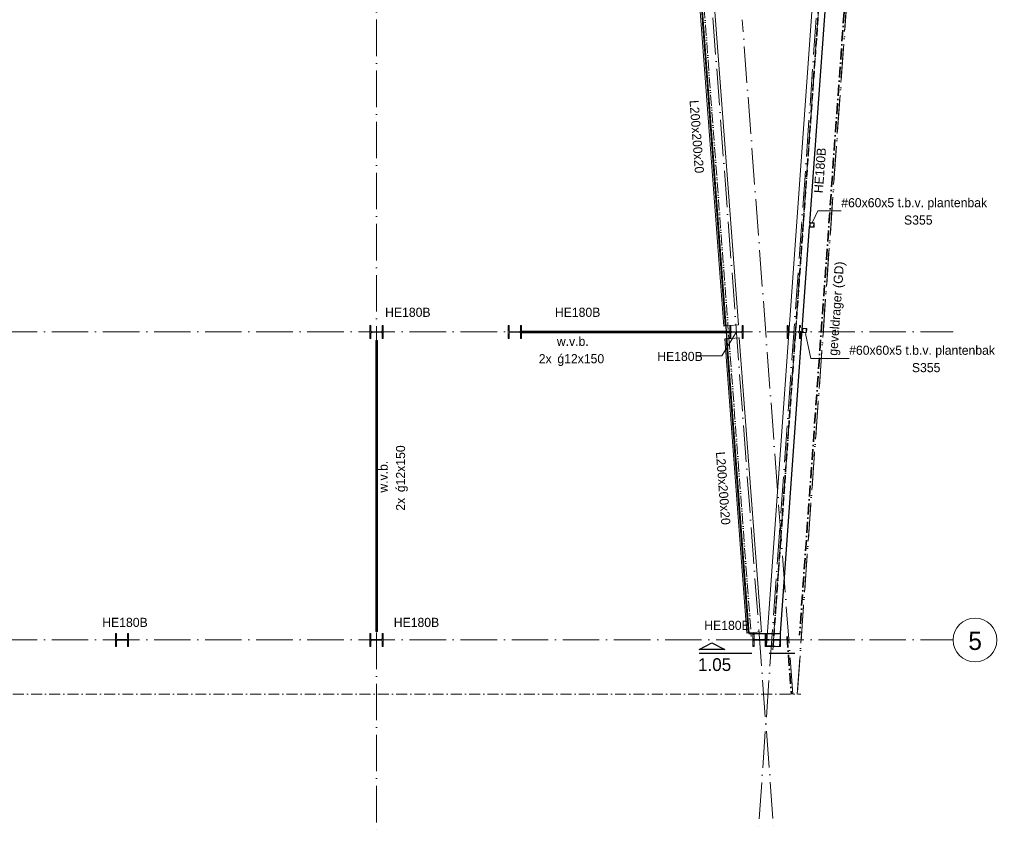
# Model space of a CAD drawing. Header units: millimetres. Extents: x 1146 to 81249, y 1106 to 40413.
# Tile 4 of 15: x 11161 to 24650, y 20971 to 32079. Entities that reach past the tile are written whole.
import ezdxf

# ---------------------------------------------------------------- set-up
doc = ezdxf.new("R2010")
doc.units = ezdxf.units.MM
for name, pattern in [('00_PBT_AFBR', [250, 150, -50, 0, -50]), ('00_PBT_CEN', [1600, 320, -240, 800, -240]), ('00_PBT_HART', [240, 150, -30, 0, -30, 0, -30]), ('00_PBT_HID2', [150, 100, -50]), ('00_PBT_STRA', [1400, 500, -100, 0, -100, 500, -100, 0, -100])]:
    doc.linetypes.add(name, pattern=pattern)
for name, color, linetype, lineweight in [('A-DETL-____-OTLN', 90, 'Continuous', 13), ('A-DETL-GENF-OTLN', 92, 'Continuous', 18), ('A-FLOR-____-HDLN', 190, '00_PBT_HID2', 18), ('A-FLOR-____-OTLN', 192, 'Continuous', 25), ('G-____-____-SYMB', 111, 'Continuous', 13), ('G-____-____-TEXT', 231, 'Continuous', 13), ('S-BEAM-____-HDLN', 1, '00_PBT_HID2', 18), ('S-BEAM-____-IDEN', 2, 'Continuous', 18), ('S-BEAM-____-MCUT', 12, 'Continuous', 18), ('S-BEAM-____-OTLN', 12, 'Continuous', 25), ('S-COLS-____-HDLN', 52, '00_PBT_HID2', 18), ('S-COLS-____-IDEN', 171, 'Continuous', 18), ('S-COLS-____-MCUT', 52, 'Continuous', 18), ('S-COLS-____-OTLN', 52, 'Continuous', 25), ('S-GRID-____-IDEN', 1, 'Continuous', 18), ('S-GRID-____-OTLN', 1, 'Continuous', 13)]:
    doc.layers.add(name, color=color, linetype=linetype, lineweight=lineweight)
doc.styles.add('PBT-Font', font='PBT-FONT.ttf', dxfattribs={"height": 250})
doc.styles.add('PBT-Font_1', font='PBT-FONT.ttf', dxfattribs={"height": 125})
doc.styles.add('PBT-Font_2', font='PBT-FONT.ttf', dxfattribs={"height": 125})
doc.styles.add('PBT-Font_B', font='txt', dxfattribs={"height": 175})

# ---------------------------------------------------------------- blocks, each defined once
blk = doc.blocks.new('28_PBT_SF_stalen ligger_H-profiel_R24 - HE180B-1780845-01 bk terras')
at = {"layer": 'S-BEAM-____-OTLN', "lineweight": 18}
for p, q in [((-4620, -90), (-4620, 90)), ((-4620, 90), (4620, 90)), ((4620, 90), (4620, -90)), ((-4440, -90), (-4620, -90))]:
    blk.add_line(p, q, dxfattribs=at)
at = {"layer": 'S-BEAM-____-OTLN', "linetype": '00_PBT_HID2', "lineweight": 13}
for p, q in [((4620, 4), (-4620, 4)), ((4620, -4), (-4620, -4))]:
    blk.add_line(p, q, dxfattribs=at)
at = {"layer": 'S-BEAM-____-OTLN', "linetype": '00_PBT_HART', "lineweight": 13}
for p, q in [((-4670, 0), (-4620, 0)), ((-4620, 0), (4620, 0)), ((4670, 0), (4620, 0))]:
    blk.add_line(p, q, dxfattribs=at)
blk = doc.blocks.new('21_PBT_SF_geveldrager_R24 - Geveldrager volgens leverancier terras-1780711-01 bk terras')
at = {"layer": 'S-BEAM-____-OTLN', "linetype": '00_PBT_AFBR', "lineweight": 35}
blk.add_line((-4013, 261), (5049, 261), dxfattribs=at)
blk = doc.blocks.new('21_PBT_SF_geveldrager_R24 - Geveldrager volgens leverancier terras-1780625-01 bk terras')
at = {"layer": 'S-BEAM-____-OTLN', "linetype": '00_PBT_AFBR', "lineweight": 35}
blk.add_line((-5790, 261), (-5000, 261), dxfattribs=at)
blk = doc.blocks.new('28_PBT_SC_stalen kolom_koker-profiel_R24 - K60x60x5_S355 t_b_v_ plantenbak-1822526-01 bk terras')
at = {"layer": 'S-COLS-____-OTLN', "lineweight": 18}
for p, q in [((-30, 22.5), (-30, -22.5)), ((-25, -20), (-25, 20)), ((22.5, 30), (-22.5, 30)), ((-20, 25), (20, 25)), ((25, 20), (25, -20)), ((30, -22.5), (30, 22.5)), ((-22.5, -30), (22.5, -30)), ((20, -25), (-20, -25))]:
    blk.add_line(p, q, dxfattribs=at)
for centre, radius, start, end in [((-22.5, 22.5), 7.5, 90, 180), ((-20, 20), 5, 90, 180), ((20, 20), 5, 0, 90), ((22.5, 22.5), 7.5, 360, 90), ((-22.5, -22.5), 7.5, 180, 270), ((-20, -20), 5, 180, 270), ((20, -20), 5, 270, 360), ((22.5, -22.5), 7.5, 270, 360)]:
    blk.add_arc(centre, radius, start, end, dxfattribs=at)
blk = doc.blocks.new('28_PBT_SC_stalen kolom_H-profiel_R24 - HE180B-V1-01 bk terras')
at = {"layer": 'S-COLS-____-HDLN', "linetype": 'Continuous', "lineweight": 13}
h = blk.add_hatch(dxfattribs=at)
h.set_pattern_fill('FP_2', color=256, style=0, pattern_type=2)
h.set_pattern_definition([(315, (-23580, 12562), (76.19995, 76.19995), []), (315, (-23580, 12497.23), (76.19995, 76.19995), []), (315, (-23580, 12493.42), (76.19995, 76.19995), []), (315, (-23580, 12489.61), (76.19995, 76.19995), []), (315, (-23580, 12485.8), (76.19995, 76.19995), []), (315, (-23580, 12481.99), (76.19995, 76.19995), []), (315, (-23580, 12478.18), (76.19995, 76.19995), []), (315, (-23580, 12474.37), (76.19995, 76.19995), [])])
h.paths.add_polyline_path([(-90, -90), (90, -90), (90, -76), (19, -76), (9, -72), (4, -61), (4, 61), (9, 72), (19, 76), (90, 76), (90, 90), (-90, 90), (-90, 76), (-19, 76), (-9, 72), (-4, 61), (-4, -61), (-9, -72), (-19, -76), (-90, -76)])
at = {"layer": 'S-COLS-____-MCUT'}
for p, q in [((90, 90), (-90, 90)), ((-90, 90), (-90, 76)), ((-90, 76), (-19, 76)), ((-4, 61), (-4, -61)), ((4, -61), (4, 61)), ((19, 76), (90, 76)), ((90, 76), (90, 90)), ((-90, -76), (-90, -90)), ((-19, -76), (-90, -76)), ((-90, -90), (90, -90)), ((90, -76), (19, -76)), ((90, -90), (90, -76))]:
    blk.add_line(p, q, dxfattribs=at)
for centre, start, end in [((-19, 61), 0, 90), ((19, 61), 90, 180), ((-19, -61), 270, 0), ((19, -61), 180, 270)]:
    blk.add_arc(centre, 15, start, end, dxfattribs=at)
blk = doc.blocks.new('28_PBT_SC_stalen kolom_H-profiel_R24 - HE180B-V3-01 bk terras')
at = {"layer": 'S-COLS-____-HDLN', "linetype": 'Continuous', "lineweight": 13}
h = blk.add_hatch(dxfattribs=at)
h.set_pattern_fill('FP_4', color=256, style=0, pattern_type=2)
h.set_pattern_definition([(315, (-23580, 16050), (76.19995, 76.19995), []), (315, (-23580, 15985.23), (76.19995, 76.19995), []), (315, (-23580, 15981.42), (76.19995, 76.19995), []), (315, (-23580, 15977.61), (76.19995, 76.19995), []), (315, (-23580, 15973.8), (76.19995, 76.19995), []), (315, (-23580, 15969.99), (76.19995, 76.19995), []), (315, (-23580, 15966.18), (76.19995, 76.19995), []), (315, (-23580, 15962.37), (76.19995, 76.19995), [])])
h.paths.add_polyline_path([(-90, -90), (90, -90), (90, -76), (19, -76), (9, -72), (4, -61), (4, 61), (9, 72), (19, 76), (90, 76), (90, 90), (-90, 90), (-90, 76), (-19, 76), (-9, 72), (-4, 61), (-4, -61), (-9, -72), (-19, -76), (-90, -76)])
at = {"layer": 'S-COLS-____-MCUT'}
for p, q in [((90, 90), (-90, 90)), ((-90, 90), (-90, 76)), ((-90, 76), (-19, 76)), ((-4, 61), (-4, -61)), ((4, -61), (4, 61)), ((19, 76), (90, 76)), ((90, 76), (90, 90)), ((-90, -76), (-90, -90)), ((-19, -76), (-90, -76)), ((-90, -90), (90, -90)), ((90, -76), (19, -76)), ((90, -90), (90, -76))]:
    blk.add_line(p, q, dxfattribs=at)
for centre, start, end in [((-19, 61), 0, 90), ((19, 61), 90, 180), ((-19, -61), 270, 0), ((19, -61), 180, 270)]:
    blk.add_arc(centre, 15, start, end, dxfattribs=at)
blk = doc.blocks.new('28_PBT_SC_stalen kolom_H-profiel_R24 - HE180B-V4-01 bk terras')
at = {"layer": 'S-COLS-____-HDLN', "linetype": 'Continuous', "lineweight": 13}
h = blk.add_hatch(dxfattribs=at)
h.set_pattern_fill('FP_5', color=256, style=0, pattern_type=2)
h.set_pattern_definition([(315, (-23580, 21297.2), (76.19995, 76.19995), []), (315, (-23580, 21232.43), (76.19995, 76.19995), []), (315, (-23580, 21228.62), (76.19995, 76.19995), []), (315, (-23580, 21224.81), (76.19995, 76.19995), []), (315, (-23580, 21221), (76.19995, 76.19995), []), (315, (-23580, 21217.19), (76.19995, 76.19995), []), (315, (-23580, 21213.38), (76.19995, 76.19995), []), (315, (-23580, 21209.57), (76.19995, 76.19995), [])])
h.paths.add_polyline_path([(-90, -90), (90, -90), (90, -76), (19, -76), (9, -72), (4, -61), (4, 61), (9, 72), (19, 76), (90, 76), (90, 90), (-90, 90), (-90, 76), (-19, 76), (-9, 72), (-4, 61), (-4, -61), (-9, -72), (-19, -76), (-90, -76)])
at = {"layer": 'S-COLS-____-MCUT'}
for p, q in [((90, 90), (-90, 90)), ((-90, 90), (-90, 76)), ((-90, 76), (-19, 76)), ((-4, 61), (-4, -61)), ((4, -61), (4, 61)), ((19, 76), (90, 76)), ((90, 76), (90, 90)), ((-90, -76), (-90, -90)), ((-19, -76), (-90, -76)), ((-90, -90), (90, -90)), ((90, -76), (19, -76)), ((90, -90), (90, -76))]:
    blk.add_line(p, q, dxfattribs=at)
for centre, start, end in [((-19, 61), 0, 90), ((19, 61), 90, 180), ((-19, -61), 270, 0), ((19, -61), 180, 270)]:
    blk.add_arc(centre, 15, start, end, dxfattribs=at)
blk = doc.blocks.new('28_PBT_SC_stalen kolom_H-profiel_R24 - HE180B-V6-01 bk terras')
at = {"layer": 'S-COLS-____-HDLN', "linetype": 'Continuous', "lineweight": 13}
h = blk.add_hatch(dxfattribs=at)
h.set_pattern_fill('FP_7', color=256, style=0, pattern_type=2)
h.set_pattern_definition([(315, (-27800, 16050), (76.19995, 76.19995), []), (315, (-27800, 15985.23), (76.19995, 76.19995), []), (315, (-27800, 15981.42), (76.19995, 76.19995), []), (315, (-27800, 15977.61), (76.19995, 76.19995), []), (315, (-27800, 15973.8), (76.19995, 76.19995), []), (315, (-27800, 15969.99), (76.19995, 76.19995), []), (315, (-27800, 15966.18), (76.19995, 76.19995), []), (315, (-27800, 15962.37), (76.19995, 76.19995), [])])
h.paths.add_polyline_path([(-90, -90), (90, -90), (90, -76), (19, -76), (9, -72), (4, -61), (4, 61), (9, 72), (19, 76), (90, 76), (90, 90), (-90, 90), (-90, 76), (-19, 76), (-9, 72), (-4, 61), (-4, -61), (-9, -72), (-19, -76), (-90, -76)])
at = {"layer": 'S-COLS-____-MCUT'}
for p, q in [((90, 90), (-90, 90)), ((-90, 90), (-90, 76)), ((-90, 76), (-19, 76)), ((-4, 61), (-4, -61)), ((4, -61), (4, 61)), ((19, 76), (90, 76)), ((90, 76), (90, 90)), ((-90, -76), (-90, -90)), ((-19, -76), (-90, -76)), ((-90, -90), (90, -90)), ((90, -76), (19, -76)), ((90, -90), (90, -76))]:
    blk.add_line(p, q, dxfattribs=at)
for centre, start, end in [((-19, 61), 0, 90), ((19, 61), 90, 180), ((-19, -61), 270, 0), ((19, -61), 180, 270)]:
    blk.add_arc(centre, 15, start, end, dxfattribs=at)
blk = doc.blocks.new('28_PBT_SC_stalen kolom_H-profiel_R24 - HE180B-V7-01 bk terras')
at = {"layer": 'S-COLS-____-HDLN', "linetype": 'Continuous', "lineweight": 13}
h = blk.add_hatch(dxfattribs=at)
h.set_pattern_fill('FP_8', color=256, style=0, pattern_type=2)
h.set_pattern_definition([(315, (-27800, 17945), (76.19995, 76.19995), []), (315, (-27800, 17880.23), (76.19995, 76.19995), []), (315, (-27800, 17876.42), (76.19995, 76.19995), []), (315, (-27800, 17872.61), (76.19995, 76.19995), []), (315, (-27800, 17868.8), (76.19995, 76.19995), []), (315, (-27800, 17864.99), (76.19995, 76.19995), []), (315, (-27800, 17861.18), (76.19995, 76.19995), []), (315, (-27800, 17857.37), (76.19995, 76.19995), [])])
h.paths.add_polyline_path([(-90, -90), (90, -90), (90, -76), (19, -76), (9, -72), (4, -61), (4, 61), (9, 72), (19, 76), (90, 76), (90, 90), (-90, 90), (-90, 76), (-19, 76), (-9, 72), (-4, 61), (-4, -61), (-9, -72), (-19, -76), (-90, -76)])
at = {"layer": 'S-COLS-____-MCUT'}
for p, q in [((90, 90), (-90, 90)), ((-90, 90), (-90, 76)), ((-90, 76), (-19, 76)), ((-4, 61), (-4, -61)), ((4, -61), (4, 61)), ((19, 76), (90, 76)), ((90, 76), (90, 90)), ((-90, -76), (-90, -90)), ((-19, -76), (-90, -76)), ((-90, -90), (90, -90)), ((90, -76), (19, -76)), ((90, -90), (90, -76))]:
    blk.add_line(p, q, dxfattribs=at)
for centre, start, end in [((-19, 61), 0, 90), ((19, 61), 90, 180), ((-19, -61), 270, 0), ((19, -61), 180, 270)]:
    blk.add_arc(centre, 15, start, end, dxfattribs=at)
blk = doc.blocks.new('28_PBT_SC_stalen kolom_H-profiel_R24 - HE180B-1678607-01 bk terras')
at = {"layer": 'S-COLS-____-HDLN'}
for p, q in [((-4.25, 61), (-4.25, -61)), ((4.25, -61), (4.25, 61)), ((-19.25, -76), (-90, -76)), ((-90, -76), (-90, -90)), ((-90, -90), (90, -90)), ((90, -76), (19.25, -76)), ((90, -90), (90, -76))]:
    blk.add_line(p, q, dxfattribs=at)
for centre, start, end in [((-19.25, 61), 0, 27.009748), ((19.25, 61), 156.430488, 180), ((-19.25, -61), 270, 0), ((19.25, -61), 180, 270)]:
    blk.add_arc(centre, 15, start, end, dxfattribs=at)
at = {"layer": 'S-COLS-____-OTLN', "lineweight": 18}
for p, q in [((90, 90), (-90, 90)), ((-90, 90), (-90, 76)), ((-90, 76), (-19.25, 76)), ((19.25, 76), (90, 76)), ((90, 76), (90, 90))]:
    blk.add_line(p, q, dxfattribs=at)
for centre, start, end in [((-19.25, 61), 27.199784, 90), ((19.25, 61), 90, 156.240452)]:
    blk.add_arc(centre, 15, start, end, dxfattribs=at)
blk = doc.blocks.new('28_PBT_SF_stalen ligger_L-profiel_R24 - L200x200x20-1783513-01 bk terras')
at = {"layer": 'S-BEAM-____-HDLN'}
blk.add_line((3028, 41), (3028, 27), dxfattribs=at)
at = {"layer": 'S-BEAM-____-OTLN', "lineweight": 18}
for p, q in [((3028, 143), (-3028, 143)), ((-3028, 143), (-3028, 134)), ((3028, 134), (3028, 143)), ((-3028, -19), (-3028, 134)), ((3028, 134), (3028, 41)), ((3028, 27), (3028, -19)), ((-3028, -37), (-3028, -19)), ((-1464, -37), (-3028, -37)), ((-3028, -37), (-3028, -46)), ((-3028, -57), (-3028, -46)), ((-1594, -57), (-3028, -57)), ((3028, -57), (-1594, -57)), ((3028, -37), (-1463, -37)), ((3028, -19), (3028, -37)), ((3028, -46), (3028, -37)), ((3028, -46), (3028, -57))]:
    blk.add_line(p, q, dxfattribs=at)
at = {"layer": 'S-BEAM-____-OTLN', "linetype": '00_PBT_HART', "lineweight": 13}
for p, q in [((-3078, 0), (-3028, 0)), ((-3028, 0), (3028, 0)), ((3078, 0), (3028, 0))]:
    blk.add_line(p, q, dxfattribs=at)
at = {"layer": 'S-BEAM-____-OTLN', "linetype": '00_PBT_HID2', "lineweight": 13}
for p, q in [((-1464, -37), (-3028, -37)), ((3028, -37), (-1463, -37))]:
    blk.add_line(p, q, dxfattribs=at)
blk = doc.blocks.new('28_PBT_SC_stalen kolom_H-profiel_R24 - HE180B-V13-01 bk terras')
at = {"layer": 'S-COLS-____-HDLN', "linetype": 'Continuous', "lineweight": 13}
h = blk.add_hatch(dxfattribs=at)
h.set_pattern_fill('FP_15', color=256, style=0, pattern_type=2)
h.set_pattern_definition([(315, (-27800, 20980.93), (76.19995, 76.19995), []), (315, (-27800, 20916.16), (76.19995, 76.19995), []), (315, (-27800, 20912.35), (76.19995, 76.19995), []), (315, (-27800, 20908.54), (76.19995, 76.19995), []), (315, (-27800, 20904.73), (76.19995, 76.19995), []), (315, (-27800, 20900.92), (76.19995, 76.19995), []), (315, (-27800, 20897.11), (76.19995, 76.19995), []), (315, (-27800, 20893.3), (76.19995, 76.19995), [])])
h.paths.add_polyline_path([(-90, -90), (90, -90), (90, -76), (19, -76), (9, -72), (4, -61), (4, 61), (9, 72), (19, 76), (90, 76), (90, 90), (-90, 90), (-90, 76), (-19, 76), (-9, 72), (-4, 61), (-4, -61), (-9, -72), (-19, -76), (-90, -76)])
at = {"layer": 'S-COLS-____-MCUT'}
for p, q in [((90, 90), (-90, 90)), ((-90, 90), (-90, 76)), ((-90, 76), (-19, 76)), ((-4, 61), (-4, -61)), ((4, -61), (4, 61)), ((19, 76), (90, 76)), ((90, 76), (90, 90)), ((-90, -76), (-90, -90)), ((-19, -76), (-90, -76)), ((-90, -90), (90, -90)), ((90, -76), (19, -76)), ((90, -90), (90, -76))]:
    blk.add_line(p, q, dxfattribs=at)
for centre, start, end in [((-19, 61), 0, 90), ((19, 61), 90, 180), ((-19, -61), 270, 0), ((19, -61), 180, 270)]:
    blk.add_arc(centre, 15, start, end, dxfattribs=at)
blk = doc.blocks.new('28_PBT_SF_stalen ligger_strip_R24 - windverband 12x150-1838132-01 bk terras')
at = {"layer": 'S-BEAM-____-HDLN'}
for p, q in [((18021, 27800), (18021, 27788)), ((18035, 27800), (18021, 27800)), ((18021, 27788), (18035, 27788)), ((20891, 27800), (20904, 27800)), ((20904, 27788), (20891, 27788)), ((20904, 27800), (20904, 27788))]:
    blk.add_line(p, q, dxfattribs=at)
at = {"layer": 'S-BEAM-____-OTLN', "lineweight": 18}
for p, q in [((18146, 27800), (18035, 27800)), ((18035, 27788), (18146, 27788)), ((18146, 27788), (18146, 27800)), ((18146, 27800), (19462, 27800)), ((20891, 27788), (18146, 27788))]:
    blk.add_line(p, q, dxfattribs=at)
blk = doc.blocks.new('28_PBT_SF_stalen ligger_strip_R24 - windverband 12x150-1838240-01 bk terras')
at = {"layer": 'S-BEAM-____-HDLN'}
for p, q in [((18021, 27800), (18021, 27812)), ((18021, 27812), (18035, 27812)), ((18035, 27800), (18021, 27800)), ((20904, 27812), (20891, 27812)), ((20891, 27800), (20904, 27800)), ((20904, 27800), (20904, 27812))]:
    blk.add_line(p, q, dxfattribs=at)
at = {"layer": 'S-BEAM-____-OTLN', "lineweight": 18}
for p, q in [((18035, 27812), (20779, 27812)), ((20779, 27800), (19462, 27800)), ((20891, 27812), (20779, 27812)), ((20779, 27812), (20779, 27800)), ((20779, 27800), (20891, 27800))]:
    blk.add_line(p, q, dxfattribs=at)
blk = doc.blocks.new('28_PBT_SF_stalen ligger_strip_R24 - windverband 12x150-V14-01 bk terras')
at = {"layer": 'S-BEAM-____-MCUT'}
for p, q in [((16062, 23821), (16050, 23821)), ((16050, 23821), (16050, 23786)), ((16050, 23786), (16062, 23786)), ((16062, 23786), (16062, 23821))]:
    blk.add_line(p, q, dxfattribs=at)
at = {"layer": 'S-BEAM-____-OTLN', "lineweight": 18}
for p, q in [((16050, 27685), (16062, 27685)), ((16062, 27685), (16062, 23821)), ((16050, 23821), (16050, 25690)), ((16050, 23786), (16050, 23695)), ((16062, 23695), (16062, 23786)), ((16050, 23695), (16062, 23695))]:
    blk.add_line(p, q, dxfattribs=at)
blk = doc.blocks.new('28_PBT_SF_stalen ligger_strip_R24 - windverband 12x150-V15-01 bk terras')
at = {"layer": 'S-BEAM-____-HDLN', "linetype": 'Continuous', "lineweight": 13}
h = blk.add_hatch(dxfattribs=at)
h.set_pattern_fill('FP_17', color=256, style=0, pattern_type=2)
h.set_pattern_definition([(45, (0, 0), (-76.19995, 76.19995), []), (45, (64.77, 0), (-76.19995, 76.19995), []), (45, (68.58, 0), (-76.19995, 76.19995), []), (45, (72.39, 0), (-76.19995, 76.19995), []), (45, (76.2, 0), (-76.19995, 76.19995), []), (45, (80.01, 0), (-76.19995, 76.19995), []), (45, (83.82, 0), (-76.19995, 76.19995), []), (45, (87.63, 0), (-76.19995, 76.19995), [])])
h.paths.add_polyline_path([(16050, 27559), (16050, 27594), (16038, 27594), (16038, 27559)])
at = {"layer": 'S-BEAM-____-MCUT'}
for p, q in [((16050, 27594), (16038, 27594)), ((16038, 27594), (16038, 27559)), ((16038, 27559), (16050, 27559)), ((16050, 27559), (16050, 27594))]:
    blk.add_line(p, q, dxfattribs=at)
at = {"layer": 'S-BEAM-____-OTLN', "lineweight": 18}
for p, q in [((16038, 27685), (16038, 27594)), ((16050, 27685), (16038, 27685)), ((16050, 27594), (16050, 27685)), ((16038, 23695), (16038, 27559)), ((16050, 27559), (16050, 25690)), ((16050, 23695), (16038, 23695))]:
    blk.add_line(p, q, dxfattribs=at)
blk = doc.blocks.new('28_PBT_SF_stalen ligger_L-profiel_R24 - L200x200x20-1841838-01 bk terras')
at = {"layer": 'S-BEAM-____-HDLN'}
blk.add_line((-2011, 13), (-2011, 27), dxfattribs=at)
at = {"layer": 'S-BEAM-____-OTLN', "lineweight": 18}
for p, q in [((2032, 143), (-2011, 143)), ((-2011, 143), (-2011, 134)), ((2032, 134), (2032, 143)), ((-2011, 27), (-2011, 134)), ((-2011, -19), (-2011, 13)), ((2032, 134), (2032, -19)), ((-2011, -37), (-2011, -19)), ((2032, -37), (-2011, -37)), ((-2011, -37), (-2011, -46)), ((-2011, -57), (-2011, -46)), ((2032, -57), (-2011, -57)), ((2032, -19), (2032, -37)), ((2032, -46), (2032, -37)), ((2032, -46), (2032, -57))]:
    blk.add_line(p, q, dxfattribs=at)
at = {"layer": 'S-BEAM-____-OTLN', "linetype": '00_PBT_HART', "lineweight": 13}
for p, q in [((-2061, 0), (-2011, 0)), ((-2011, 0), (2032, 0)), ((2082, 0), (2032, 0))]:
    blk.add_line(p, q, dxfattribs=at)
at = {"layer": 'S-BEAM-____-OTLN', "linetype": '00_PBT_HID2', "lineweight": 13}
blk.add_line((2032, -37), (-2011, -37), dxfattribs=at)
blk = doc.blocks.new('28_PBT_SF_stalen ligger_H-profiel_R24 - HE180B-1842347-01 bk terras')
at = {"layer": 'S-BEAM-____-HDLN'}
for p, q in [((-59, 4), (121, 4)), ((132, 4), (137, 4)), ((137, 90), (137, -90)), ((-60, -4), (121, -4)), ((121, 0), (-59, 0)), ((-59, 0), (121, 0)), ((121, 0), (-59, 0)), ((137, 0), (132, 0)), ((132, 0), (137, 0)), ((312, 0), (132, 0)), ((132, -4), (137, -4))]:
    blk.add_line(p, q, dxfattribs=at)
at = {"layer": 'S-BEAM-____-OTLN', "lineweight": 18}
for p, q in [((-66, -89), (-66, 90)), ((-66, 90), (132, 90))]:
    blk.add_line(p, q, dxfattribs=at)
at = {"layer": 'S-BEAM-____-OTLN', "linetype": '00_PBT_HID2', "lineweight": 13}
for p, q in [((-66, 4), (-59, 4)), ((122, 4), (132, 4)), ((-66, -4), (-60, -4)), ((121, -4), (132, -4))]:
    blk.add_line(p, q, dxfattribs=at)
at = {"layer": 'S-BEAM-____-OTLN', "linetype": '00_PBT_HART', "lineweight": 13}
for p, q in [((-263, 0), (-59, 0)), ((-59, 0), (-66, 0)), ((-59, 0), (-66, 0)), ((132, 0), (121, 0)), ((121, 0), (132, 0)), ((132, 0), (121, 0)), ((334, 0), (312, 0))]:
    blk.add_line(p, q, dxfattribs=at)
blk = doc.blocks.new('00_PBT_DI_afbreeklijn - Afbreeklijn doorsteek 50-1620448-01 bk terras')
at = {"layer": 'A-DETL-GENF-OTLN', "linetype": '00_PBT_AFBR'}
blk.add_line((-50, 0), (18750, 0), dxfattribs=at)
blk = doc.blocks.new('Grid - Stramienbol-963102-01 bk terras')
at = {"layer": 'S-GRID-____-IDEN'}
blk.add_circle((0, 0), 6, dxfattribs=at)
blk = doc.blocks.new('Detail View - Detail_Drsn peil-1535670-01 bk terras')
at = {"layer": 'G-____-____-SYMB', "lineweight": 25}
for p, q in [((-8, 1), (-4.5, 2.75)), ((-4.5, 2.75), (-1, 1)), ((-1, 1), (-8, 1)), ((-8, 0), (0, 0))]:
    blk.add_line(p, q, dxfattribs=at)

msp = doc.modelspace()

# ---------------------------------------------------------------- linework, layer by layer
at = {"layer": 'A-DETL-____-OTLN', "linetype": '00_PBT_STRA', "lineweight": 18}
msp.add_line((21813.392, 22837.5708), (22517.5944, 32696.4039), dxfattribs=at)
at = {"layer": 'A-DETL-____-OTLN', "linetype": '00_PBT_STRA'}
for p, q in [((22503.3347, 32441.0686), (21813.5925, 22837.5708)), ((21753.3709, 22837.5708), (21060.2291, 32079.4605))]:
    msp.add_line(p, q, dxfattribs=at)
at = {"layer": 'A-FLOR-____-HDLN'}
msp.add_line((20838.1291, 27811.9505), (20839.0218, 27800.0495), dxfattribs=at)
at = {"layer": 'A-FLOR-____-OTLN'}
for p, q in [((21986.652, 29291.4473), (22230.5888, 32706.5629)), ((20499.7304, 32323.5742), (20838.1254, 27812)), ((21585.12, 23670), (21983.3917, 29245.8035)), ((20839.0255, 27800), (21148.8001, 23670)), ((21148.8001, 23670), (21207.1985, 23670)), ((21221.1985, 23670), (21373.1985, 23670)), ((21387.1985, 23670), (21585.12, 23670))]:
    msp.add_line(p, q, dxfattribs=at)
at = {"layer": 'G-____-____-SYMB', "linetype": '00_PBT_CEN', "lineweight": 25}
msp.add_line((20869.8142, 23400.6208), (21782.2241, 23400.6208), dxfattribs=at)
at = {"layer": 'S-COLS-____-IDEN'}
for p, q in [((22024.2713, 29304.3923), (22095.164, 29459.5527)), ((22095.164, 29459.5527), (22416.7359, 29459.5527)), ((20983.3878, 27800), (20782.3982, 27472.2607)), ((21926.7321, 27778.9528), (21998.1615, 27437.6793)), ((20782.3982, 27472.2607), (20434.4522, 27472.2719)), ((21998.1615, 27437.6793), (22524.6222, 27437.6793))]:
    msp.add_line(p, q, dxfattribs=at)
at = {"layer": 'S-GRID-____-OTLN', "linetype": '00_PBT_STRA', "lineweight": 18}
for p, q in [((16050, 39782.2951), (16050, 20971.1303)), ((20082.9173, 39782.2951), (21492.7202, 20971.1303)), ((22622.3837, 39782.2951), (21279.5979, 20971.1303)), ((1799.7366, 27800), (23949.7366, 27800)), ((1799.7366, 23580), (23949.7366, 23580))]:
    msp.add_line(p, q, dxfattribs=at)

# ---------------------------------------------------------------- block references
at = {"layer": 'A-DETL-GENF-OTLN'}
msp.add_blockref('00_PBT_DI_afbreeklijn - Afbreeklijn doorsteek 50-1620448-01 bk terras', (3113.5925, 22837.5708), dxfattribs=at)
at = {"layer": 'G-____-____-SYMB', "lineweight": 25, "xscale": 49.99999999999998, "yscale": 49.99999999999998, "zscale": 49.99999999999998}
msp.add_blockref('Detail View - Detail_Drsn peil-1535670-01 bk terras', (20869.8142, 23400.6208), dxfattribs=at)
at = {"layer": 'S-BEAM-____-HDLN'}
for name, p, rotation in [('28_PBT_SF_stalen ligger_L-profiel_R24 - L200x200x20-1783513-01 bk terras', (20637.897, 30905.3198), 274.2894933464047), ('28_PBT_SF_stalen ligger_L-profiel_R24 - L200x200x20-1841838-01 bk terras', (21027.952, 25705), 274.2894933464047), ('28_PBT_SF_stalen ligger_H-profiel_R24 - HE180B-1842347-01 bk terras', (21519.445, 23580), 180)]:
    msp.add_blockref(name, p, dxfattribs=dict(at, rotation=rotation))
for name in ['28_PBT_SF_stalen ligger_strip_R24 - windverband 12x150-1838240-01 bk terras', '28_PBT_SF_stalen ligger_strip_R24 - windverband 12x150-1838132-01 bk terras', '28_PBT_SF_stalen ligger_strip_R24 - windverband 12x150-V15-01 bk terras', '28_PBT_SF_stalen ligger_strip_R24 - windverband 12x150-V14-01 bk terras']:
    msp.add_blockref(name, (0, 0), dxfattribs=at)
at = {"layer": 'S-BEAM-____-OTLN', "linetype": '00_PBT_HART', "lineweight": 13, "rotation": 85.91438322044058}
msp.add_blockref('28_PBT_SF_stalen ligger_H-profiel_R24 - HE180B-1780845-01 bk terras', (21811.6561, 28104.7159), dxfattribs=at)
at = {"layer": 'S-BEAM-____-OTLN', "linetype": '00_PBT_AFBR', "lineweight": 35}
for name, p, rotation in [('21_PBT_SF_geveldrager_R24 - Geveldrager volgens leverancier terras-1780711-01 bk terras', (21944.2741, 28698.1571), 265.9143832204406), ('21_PBT_SF_geveldrager_R24 - Geveldrager volgens leverancier terras-1780625-01 bk terras', (21846.9493, 17832.2093), 274.2894933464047)]:
    msp.add_blockref(name, p, dxfattribs=dict(at, rotation=rotation))
at = {"layer": 'S-COLS-____-HDLN', "rotation": 89.99999999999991}
for name, p in [('28_PBT_SC_stalen kolom_H-profiel_R24 - HE180B-V6-01 bk terras', (16050, 27800)), ('28_PBT_SC_stalen kolom_H-profiel_R24 - HE180B-V7-01 bk terras', (17945, 27800)), ('28_PBT_SC_stalen kolom_H-profiel_R24 - HE180B-V13-01 bk terras', (20980.9305, 27800)), ('28_PBT_SC_stalen kolom_H-profiel_R24 - HE180B-1678607-01 bk terras', (21767.0589, 27800)), ('28_PBT_SC_stalen kolom_H-profiel_R24 - HE180B-V1-01 bk terras', (12562, 23580)), ('28_PBT_SC_stalen kolom_H-profiel_R24 - HE180B-V3-01 bk terras', (16050, 23580)), ('28_PBT_SC_stalen kolom_H-profiel_R24 - HE180B-V4-01 bk terras', (21297.1985, 23580))]:
    msp.add_blockref(name, p, dxfattribs=at)
at = {"layer": 'S-COLS-____-OTLN', "rotation": 355.9143832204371}
for p in [(22014.9456, 29266.488), (21911.7038, 27820.1681)]:
    msp.add_blockref('28_PBT_SC_stalen kolom_koker-profiel_R24 - K60x60x5_S355 t_b_v_ plantenbak-1822526-01 bk terras', p, dxfattribs=at)
at = {"layer": 'S-GRID-____-IDEN', "xscale": 49.99999999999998, "yscale": 49.99999999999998, "zscale": 49.99999999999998, "rotation": 269.9999999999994}
msp.add_blockref('Grid - Stramienbol-963102-01 bk terras', (24249.7366, 23580), dxfattribs=at)

# ---------------------------------------------------------------- texts
at = {"layer": 'G-____-____-SYMB', "insert": (20453.39, 23329.2436), "char_height": 175, "width": 472.995625, "attachment_point": 1, "style": 'PBT-Font_B'}
msp.add_mtext('1.05', dxfattribs=at)
at = {"layer": 'G-____-____-TEXT', "color": 7, "lineweight": 18, "char_height": 125, "attachment_point": 1}
for s, insert, width, style in [('w.v.b.', (18520.3961, 27734.2172), 485.020938, 'PBT-Font_1'), ('ǵ12x150', (18527.0107, 27496.0922), 781.645312, 'PBT-Font_2'), ('2x ', (18272.3492, 27496.0922), 308.649688, 'PBT-Font_1')]:
    msp.add_mtext(s, dxfattribs=dict(at, insert=insert, width=width, style=style))
at = {"layer": 'G-____-____-TEXT', "color": 7, "lineweight": 18, "char_height": 125, "attachment_point": 1, "rotation": 90}
for s, insert, width, style in [('ǵ12x150', (16315.9816, 25605.2753), 781.645312, 'PBT-Font_2'), ('w.v.b.', (16077.8566, 25598.6607), 485.020938, 'PBT-Font_1'), ('2x ', (16315.9816, 25350.6139), 308.649688, 'PBT-Font_1')]:
    msp.add_mtext(s, dxfattribs=dict(at, insert=insert, width=width, style=style))
at = {"layer": 'S-BEAM-____-IDEN', "lineweight": 13, "char_height": 125, "attachment_point": 1, "style": 'PBT-Font_1'}
for s, insert, width, rotation in [('L200x200x20', (20462.302, 30981.3507), 1190.505937, 274.28949335), ('HE180B', (22039.8206, 29707.751), 649.366875, 85.91438322), ('geveldrager (GD)', (22238.1402, 27481.4185), 1571.3075, 85.91438322), ('L200x200x20', (20823.6466, 26163.8052), 1190.505937, 274.28949335)]:
    msp.add_mtext(s, dxfattribs=dict(at, insert=insert, width=width, rotation=rotation))
at = {"layer": 'S-COLS-____-IDEN', "lineweight": 13, "char_height": 125, "attachment_point": 1, "style": 'PBT-Font_1'}
for s, insert, width in [('#60x60x5 t.b.v. plantenbak', (22416.7359, 29634.287), 2529.324062), ('S355', (23276.6317, 29396.162), 448.945), ('HE180B', (16167.7193, 28132.2686), 649.366875), ('HE180B', (18493.4644, 28132.2686), 649.366875), ('HE180B', (19895.4522, 27527.7562), 649.366875), ('#60x60x5 t.b.v. plantenbak', (22524.6222, 27612.4137), 2529.324062), ('S355', (23384.518, 27374.2887), 448.945), ('HE180B', (12292.4057, 23882.9299), 649.366875), ('HE180B', (16285.7109, 23882.9299), 649.366875), ('HE180B', (20540.2862, 23842.7627), 649.366875)]:
    msp.add_mtext(s, dxfattribs=dict(at, insert=insert, width=width))
at = {"layer": 'S-GRID-____-IDEN', "lineweight": 35, "insert": (24157.4469, 23692.8371), "char_height": 250, "width": 216.455625, "attachment_point": 1, "style": 'PBT-Font'}
msp.add_mtext('5', dxfattribs=at)

doc.saveas('drawing.dxf')
